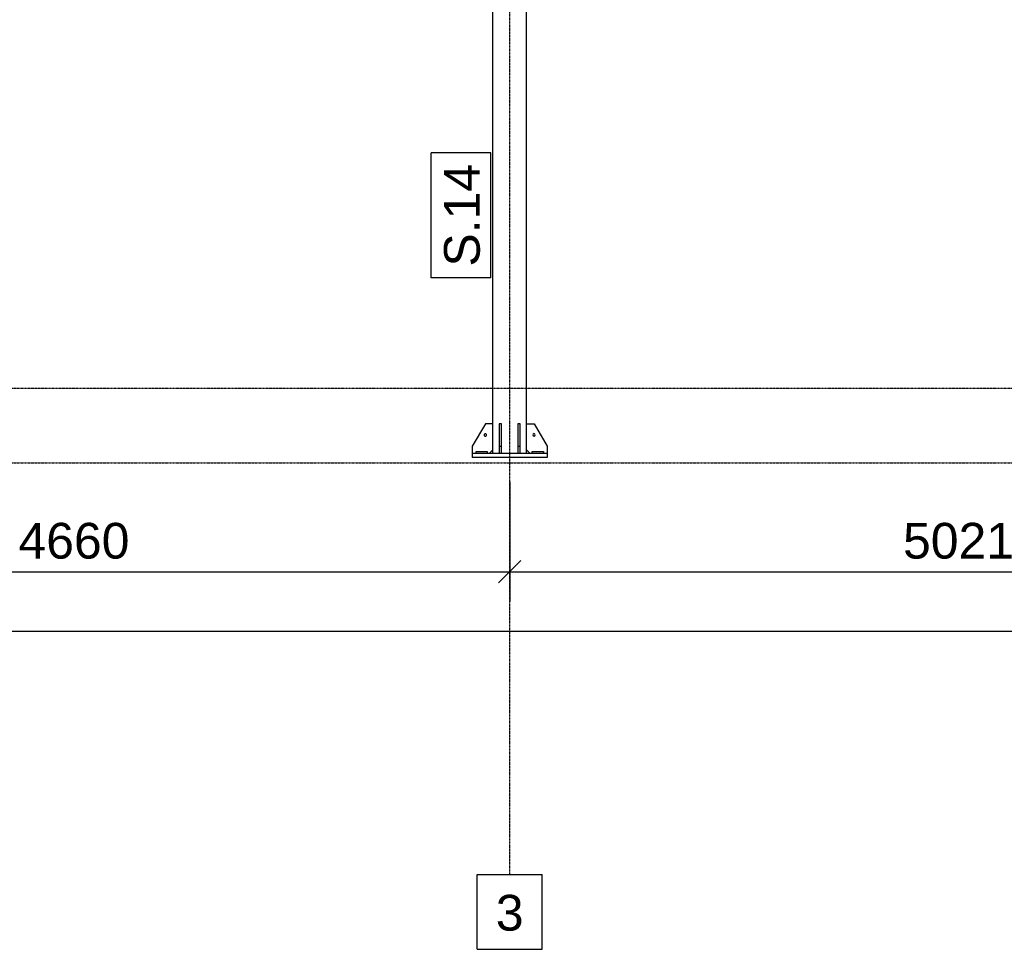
# Model space of a CAD drawing. Header units: millimetres. Extents: x -19654 to 22346, y -14260 to 15440.
# Tile 8 of 22: x -8332 to -3067, y -3000 to 1970. Entities that reach past the tile are written whole.
import ezdxf

# ---------------------------------------------------------------- set-up
doc = ezdxf.new("R2010")
doc.units = ezdxf.units.MM
doc.linetypes.add('DXK_LINE_DOT3', pattern=[5.9187, 2.979, -0.9799, 0.9799, -0.9799])
for name, color, linetype in [('TS_INNE_OBIEKTY', 7, 'Continuous'), ('TS_LINIE_WIDOCZNE', 7, 'Continuous'), ('TS_OPISY', 7, 'Continuous'), ('TS_OPISY_LINIE', 7, 'Continuous'), ('TS_OPISY_RAMKA', 7, 'Continuous'), ('TS_WYMIARY', 7, 'Continuous'), ('TS_WYMIARY_TEKST', 7, 'Continuous')]:
    doc.layers.add(name, color=color, linetype=linetype)
doc.styles.add('Arial', font='ARIAL.TTF', dxfattribs={"height": 0.2})

# ---------------------------------------------------------------- blocks, each defined once
blk = doc.blocks.new('Part-305655477-1445 - 1303')
at = {"layer": 'TS_LINIE_WIDOCZNE', "color": 1, "linetype": 'Continuous'}
for p, q in [((-5801.7, 3308), (-5801.7, 4220.5)), ((-5621.7, 3308), (-5621.7, 4220.5)), ((-5801.7, -350), (-5801.7, 3155)), ((-5621.7, -350), (-5621.7, 3155))]:
    blk.add_line(p, q, dxfattribs=at)
blk = doc.blocks.new('Part-305655477-1447 - 1303')
at = {"layer": 'TS_LINIE_WIDOCZNE', "color": 1, "linetype": 'Continuous'}
for p, q in [((-5511.7, -350), (-5911.7, -350)), ((-5911.7, -350), (-5911.7, -370)), ((-5511.7, -350), (-5511.7, -370)), ((-5511.7, -370), (-5911.7, -370))]:
    blk.add_line(p, q, dxfattribs=at)
blk = doc.blocks.new('Part-305655477-1448 - 1303')
at = {"layer": 'TS_LINIE_WIDOCZNE', "color": 1, "linetype": 'Continuous'}
for p, q in [((-5655.7, -190), (-5667.7, -190)), ((-5667.7, -190), (-5667.7, -350)), ((-5655.7, -350), (-5655.7, -190)), ((-5667.7, -310), (-5655.7, -310))]:
    blk.add_line(p, q, dxfattribs=at)
blk = doc.blocks.new('Part-305655477-1449 - 1303')
at = {"layer": 'TS_LINIE_WIDOCZNE', "color": 1, "linetype": 'Continuous'}
for p, q in [((-5755.7, -190), (-5767.7, -190)), ((-5767.7, -190), (-5767.7, -350)), ((-5755.7, -350), (-5755.7, -190)), ((-5767.7, -310), (-5755.7, -310))]:
    blk.add_line(p, q, dxfattribs=at)
blk = doc.blocks.new('Part-305655477-1453 - 1303')
at = {"layer": 'TS_LINIE_WIDOCZNE', "color": 1, "linetype": 'Continuous'}
for p, q in [((-5621.7, -330), (-5621.7, -190)), ((-5621.7, -190), (-5581.7, -190)), ((-5581.7, -190), (-5511.7, -310)), ((-5511.7, -310), (-5511.7, -350)), ((-5601.7, -350), (-5621.7, -330))]:
    blk.add_line(p, q, dxfattribs=at)
blk = doc.blocks.new('Part-305655477-1454 - 1303')
at = {"layer": 'TS_LINIE_WIDOCZNE', "color": 1, "linetype": 'Continuous'}
for p, q in [((-5841.7, -190), (-5911.7, -310)), ((-5801.7, -190), (-5841.7, -190)), ((-5801.7, -330), (-5801.7, -190)), ((-5911.7, -310), (-5911.7, -350)), ((-5821.7, -350), (-5801.7, -330))]:
    blk.add_line(p, q, dxfattribs=at)
blk = doc.blocks.new('Part-305655477-1456 - 1303')
at = {"layer": 'TS_LINIE_WIDOCZNE', "color": 1, "linetype": 'Continuous'}
for p, q in [((-5591.7, -338), (-5531.7, -338)), ((-5591.7, -350), (-5591.7, -338)), ((-5531.7, -338), (-5531.7, -350))]:
    blk.add_line(p, q, dxfattribs=at)
blk = doc.blocks.new('Part-305655477-1458 - 1303')
at = {"layer": 'TS_LINIE_WIDOCZNE', "color": 1, "linetype": 'Continuous'}
for p, q in [((-5891.7, -338), (-5831.7, -338)), ((-5891.7, -350), (-5891.7, -338)), ((-5831.7, -338), (-5831.7, -350))]:
    blk.add_line(p, q, dxfattribs=at)
blk = doc.blocks.new('Bolt-305655477-1465 - 1303')
at = {"layer": 'TS_INNE_OBIEKTY', "color": 1, "linetype": 'Continuous'}
for start, end in [(90, 270), (90, 270), (270, 90), (270, 90)]:
    blk.add_arc((-5581.7, -250), 7, start, end, dxfattribs=at)
blk = doc.blocks.new('Bolt-305655477-1468 - 1303')
at = {"layer": 'TS_INNE_OBIEKTY', "color": 1, "linetype": 'Continuous'}
for start, end in [(108, 288), (108, 288), (288, 108), (288, 108)]:
    blk.add_arc((-5841.7, -250), 7, start, end, dxfattribs=at)
blk = doc.blocks.new('GridLine-305655477-2463 - 1303')
at = {"layer": 'TS_INNE_OBIEKTY', "color": 4, "linetype": 'DXK_LINE_DOT3'}
blk.add_line((-5711.7, -2600), (-5711.7, 6940), dxfattribs=at)
at = {"layer": 'TS_INNE_OBIEKTY', "color": 4, "linetype": 'Continuous'}
for p, q in [((-5885.8, -2600), (-5537.6, -2600)), ((-5885.8, -3000), (-5885.8, -2600)), ((-5537.6, -3000), (-5537.6, -2600)), ((-5885.8, -3000), (-5537.6, -3000))]:
    blk.add_line(p, q, dxfattribs=at)
at = {"layer": 'TS_INNE_OBIEKTY', "color": 2, "linetype": 'Continuous', "style": 'Arial'}
blk.add_text('3', height=191, dxfattribs=at).set_placement((-5785.8, -2900))
blk = doc.blocks.new('GridLine-305655477-2468 - 1303')
at = {"layer": 'TS_INNE_OBIEKTY', "color": 4, "linetype": 'DXK_LINE_DOT3'}
blk.add_line((-16331.7, -400), (18196.3, -400), dxfattribs=at)
blk = doc.blocks.new('GridLine-305655477-2469 - 1303')
at = {"layer": 'TS_INNE_OBIEKTY', "color": 4, "linetype": 'DXK_LINE_DOT3'}
blk.add_line((-16331.7, 0), (18196.3, 0), dxfattribs=at)
blk = doc.blocks.new('StraightDimension-305655477-2476 - 1303')
at = {"layer": 'TS_WYMIARY', "color": 174, "linetype": 'Continuous'}
for p, q in [((-5711.7, -500), (-5711.7, -1141.1)), ((-690.2, -500), (-690.2, -1141.1)), ((-5651.7, -921.1), (-5771.7, -1041.1)), ((-750.2, -1041.1), (-630.2, -921.1)), ((-5711.7, -981.1), (-690.2, -981.1))]:
    blk.add_line(p, q, dxfattribs=at)
at = {"color": 0}
blk.add_wipeout([(-2753.3, -951.1), (-2753.3, -671.1), (-3648.6, -671.1), (-3648.6, -951.1)], dxfattribs=at).dxf.layer = 'TS_WYMIARY'
at = {"layer": 'TS_WYMIARY_TEKST', "color": 96, "style": 'Arial'}
blk.add_text('5021.5', height=191.02, dxfattribs=at).set_placement((-3608.6, -911.1))
blk = doc.blocks.new('StraightDimension-305655477-2477 - 1303')
at = {"layer": 'TS_WYMIARY', "color": 174, "linetype": 'Continuous'}
for p, q in [((-10371.7, -500), (-10371.7, -1141.1)), ((-5711.7, -500), (-5711.7, -1141.1)), ((-10311.7, -921.1), (-10431.7, -1041.1)), ((-5771.7, -1041.1), (-5651.7, -921.1)), ((-10371.7, -981.1), (-5711.7, -981.1))]:
    blk.add_line(p, q, dxfattribs=at)
at = {"color": 0}
blk.add_wipeout([(-7705.2, -951.1), (-7705.2, -671.1), (-8378.2, -671.1), (-8378.2, -951.1)], dxfattribs=at).dxf.layer = 'TS_WYMIARY'
at = {"layer": 'TS_WYMIARY_TEKST', "color": 96, "style": 'Arial'}
blk.add_text('4660', height=191.02, dxfattribs=at).set_placement((-8338.2, -911.1))
blk = doc.blocks.new('StraightDimension-305655477-2484 - 1303')
at = {"layer": 'TS_WYMIARY', "color": 174, "linetype": 'Continuous'}
blk.add_line((-14271.7, -1300), (15541.3, -1300), dxfattribs=at)
blk = doc.blocks.new('Mark-305655477-3326 - 1303')
at = {"layer": 'TS_OPISY_RAMKA', "linetype": 'Continuous'}
for p, q in [((-6131.7, 590), (-6131.7, 1258.2)), ((-5811.7, 1258.2), (-6131.7, 1258.2)), ((-5811.7, 590), (-5811.7, 1258.2)), ((-5811.7, 590), (-6131.7, 590))]:
    blk.add_line(p, q, dxfattribs=at)
blk.add_wipeout([(-5871.7, 1198.2), (-6071.7, 1198.2), (-6071.7, 650), (-5871.7, 650)]).dxf.layer = 'TS_OPISY_LINIE'
blk.add_wipeout([(-5871.7, 1198.2), (-6071.7, 1198.2), (-6071.7, 650), (-5871.7, 650)]).dxf.layer = 'TS_OPISY_LINIE'
at = {"layer": 'TS_OPISY', "style": 'Arial'}
blk.add_text('S.14', height=191.02, rotation=90.0002, dxfattribs=at).set_placement((-5871.7, 650))

msp = doc.modelspace()

# ---------------------------------------------------------------- block references
for name in ['GridLine-305655477-2463 - 1303', 'Part-305655477-1445 - 1303', 'GridLine-305655477-2469 - 1303', 'GridLine-305655477-2468 - 1303', 'Part-305655477-1454 - 1303', 'Part-305655477-1449 - 1303', 'Part-305655477-1448 - 1303', 'Part-305655477-1453 - 1303', 'Bolt-305655477-1468 - 1303', 'Bolt-305655477-1465 - 1303', 'Part-305655477-1447 - 1303', 'Part-305655477-1458 - 1303', 'Part-305655477-1456 - 1303']:
    msp.add_blockref(name, (0, 0))

# ---------------------------------------------------------------- next in the draw order: block references
for name in ['Mark-305655477-3326 - 1303', 'StraightDimension-305655477-2476 - 1303']:
    msp.add_blockref(name, (0, 0))

# ---------------------------------------------------------------- next in the draw order: block references
msp.add_blockref('StraightDimension-305655477-2477 - 1303', (0, 0))

# ---------------------------------------------------------------- next in the draw order: block references
msp.add_blockref('StraightDimension-305655477-2484 - 1303', (0, 0))

doc.saveas('drawing.dxf')
